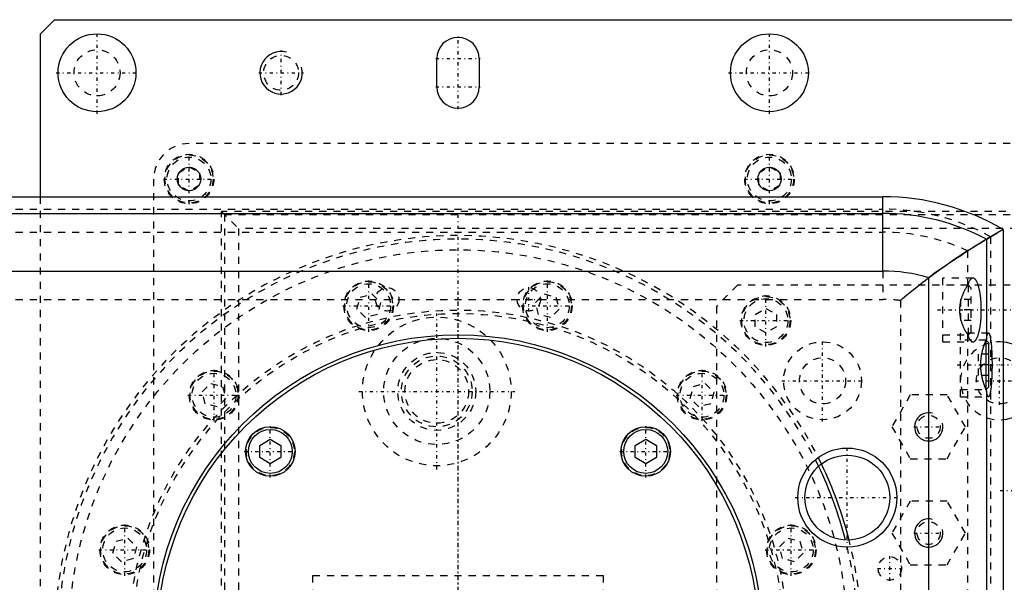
# Model space of a CAD drawing. Extents: x -400 to 147, y -88 to 88.
# Tile 5 of 6: x -62 to 77, y 8 to 88. Entities that reach past the tile are written whole.
import ezdxf

# ---------------------------------------------------------------- set-up
doc = ezdxf.new("R2010")
doc.units = 0
doc.linetypes.add('CENTER', pattern=[1.5, 0.45, -0.5, 0.05, -0.5])
doc.linetypes.add('DASHED', pattern=[2, 1, -1])
for name, color, linetype in [('AM_0', 7, 'CONTINUOUS'), ('AM_10', 7, 'CONTINUOUS'), ('AM_3', 7, 'DASHED'), ('AM_7', 7, 'CENTER')]:
    doc.layers.add(name, color=color, linetype=linetype)

msp = doc.modelspace()

# ---------------------------------------------------------------- linework, layer by layer
at = {"layer": 'AM_0', "color": 7, "linetype": 'CONTINUOUS'}
for p, q in [((-59, 85.5), (-57, 87.5)), ((-57, 87.5), (145, 87.5)), ((-59, 62.5), (-59, 85.5)), ((-3, 78), (-3, 82)), ((3, 82), (3, 78)), ((-228.5, 62.5), (60, 62.5)), ((60, 52), (60, 62.5)), ((-228.5, 60.15), (60, 60.15)), ((77, 57.87), (74.65, 56.49)), ((77, 57.87), (77, -57.87)), ((74.65, 56.49), (74.65, 42.35)), ((-228.5, 52), (60, 52)), ((66.5, -51.06), (66.5, 51.06)), ((75, 41.85), (74.6, 42.25)), ((74.6, 35.27), (74.6, 42.23)), ((75, 35.65), (75, 41.85)), ((74.6, 35.25), (75, 35.65)), ((74.65, 35.15), (74.65, -35.15)), ((-28.02, 27.38), (-26.52, 28.25)), ((-26.52, 28.25), (-25.02, 27.38)), ((25.02, 27.38), (26.52, 28.25)), ((26.52, 28.25), (28.02, 27.38)), ((-28.02, 25.65), (-28.02, 27.38)), ((-25.02, 27.38), (-25.02, 25.65)), ((25.02, 25.65), (25.02, 27.38)), ((28.02, 27.38), (28.02, 25.65)), ((-26.52, 24.78), (-28.02, 25.65)), ((-25.02, 25.65), (-26.52, 24.78)), ((26.52, 24.78), (25.02, 25.65)), ((28.02, 25.65), (26.52, 24.78))]:
    msp.add_line(p, q, dxfattribs=at)
for points in [[(74.65, 56.49, 0), (74.63, 56.48, 0), (74.6, 56.46, 0), (74.56, 56.43, 0), (74.54, 56.42, 0), (74.52, 56.41, 0), (74.48, 56.39, 0), (74.44, 56.36, 0), (74.4, 56.34, 0), (74.35, 56.31, 0), (74.31, 56.28, 0), (74.29, 56.27, 0), (74.26, 56.26, 0), (74.22, 56.23, 0), (74.17, 56.2, 0), (74.12, 56.17, 0), (74.07, 56.14, 0), (74.02, 56.11, 0), (73.99, 56.09, 0), (73.97, 56.08, 0), (73.91, 56.04, 0), (73.86, 56.01, 0), (73.83, 56, 0), (73.81, 55.98, 0), (73.75, 55.94, 0), (73.69, 55.91, 0), (73.66, 55.89, 0), (73.64, 55.87, 0), (73.58, 55.84, 0), (73.52, 55.8, 0), (73.3, 55.67, 0), (72.91, 55.42, 0), (72.49, 55.16, 0), (72.04, 54.88, 0), (71.57, 54.58, 0), (71.33, 54.42, 0), (71.09, 54.26, 0), (70.58, 53.93, 0), (70.06, 53.58, 0), (69.53, 53.22, 0), (68.99, 52.85, 0), (68.45, 52.47, 0), (68.17, 52.28, 0), (67.89, 52.08, 0), (67.34, 51.68, 0), (66.78, 51.27, 0), (66.5, 51.06, 0)], [(74.65, 42.35, 0), (74.66, 42.4, 0), (74.67, 42.49, 0), (74.69, 42.58, 0), (74.69, 42.62, 0), (74.7, 42.66, 0), (74.72, 42.74, 0), (74.73, 42.81, 0), (74.75, 42.88, 0), (74.77, 42.94, 0), (74.78, 42.99, 0), (74.79, 43.02, 0), (74.8, 43.04, 0), (74.82, 43.09, 0), (74.83, 43.13, 0), (74.85, 43.16, 0), (74.87, 43.19, 0), (74.89, 43.21, 0), (74.9, 43.22, 0), (74.9, 43.23, 0), (74.92, 43.24, 0), (74.94, 43.25, 0), (74.95, 43.25, 0)], [(74.95, 43.25, 0), (74.96, 43.25, 0), (74.97, 43.25, 0), (74.99, 43.24, 0), (74.99, 43.23, 0), (75, 43.23, 0), (75.01, 43.21, 0), (75.03, 43.19, 0), (75.04, 43.17, 0), (75.06, 43.14, 0), (75.07, 43.11, 0), (75.08, 43.1, 0), (75.09, 43.08, 0), (75.1, 43.04, 0), (75.11, 43, 0), (75.13, 42.96, 0), (75.14, 42.91, 0), (75.15, 42.86, 0), (75.16, 42.83, 0), (75.17, 42.8, 0), (75.18, 42.74, 0), (75.19, 42.68, 0), (75.2, 42.65, 0), (75.2, 42.61, 0), (75.22, 42.55, 0), (75.23, 42.47, 0), (75.24, 42.44, 0), (75.24, 42.4, 0), (75.25, 42.32, 0), (75.26, 42.24, 0), (75.28, 42.15, 0), (75.29, 42.07, 0), (75.3, 41.98, 0), (75.3, 41.93, 0), (75.31, 41.89, 0), (75.32, 41.79, 0), (75.33, 41.69, 0), (75.34, 41.59, 0), (75.35, 41.49, 0), (75.35, 41.38, 0), (75.36, 41.33, 0), (75.36, 41.28, 0), (75.37, 41.17, 0), (75.38, 41.06, 0), (75.38, 40.94, 0), (75.39, 40.83, 0), (75.4, 40.71, 0), (75.4, 40.65, 0), (75.4, 40.59, 0), (75.41, 40.47, 0), (75.42, 40.35, 0), (75.42, 40.23, 0), (75.43, 40.1, 0), (75.43, 39.98, 0), (75.43, 39.91, 0), (75.43, 39.85, 0), (75.44, 39.72, 0), (75.44, 39.6, 0), (75.44, 39.47, 0), (75.44, 39.34, 0), (75.45, 39.21, 0), (75.45, 39.14, 0), (75.45, 39.08, 0), (75.45, 38.95, 0), (75.45, 38.82, 0), (75.45, 38.75, 0), (75.45, 38.68, 0), (75.45, 38.55, 0), (75.45, 38.42, 0), (75.45, 38.36, 0), (75.45, 38.29, 0), (75.44, 38.16, 0), (75.44, 38.03, 0), (75.44, 37.9, 0), (75.44, 37.78, 0), (75.43, 37.65, 0), (75.43, 37.59, 0), (75.43, 37.52, 0), (75.43, 37.4, 0), (75.42, 37.27, 0), (75.42, 37.15, 0), (75.41, 37.03, 0), (75.4, 36.91, 0), (75.4, 36.85, 0), (75.4, 36.79, 0), (75.39, 36.67, 0), (75.38, 36.56, 0), (75.38, 36.44, 0), (75.37, 36.33, 0), (75.36, 36.22, 0), (75.36, 36.17, 0), (75.35, 36.12, 0), (75.35, 36.01, 0), (75.34, 35.91, 0), (75.33, 35.81, 0), (75.32, 35.71, 0), (75.31, 35.61, 0), (75.3, 35.57, 0), (75.3, 35.52, 0), (75.29, 35.43, 0), (75.28, 35.35, 0), (75.26, 35.26, 0), (75.25, 35.18, 0), (75.24, 35.1, 0), (75.24, 35.06, 0), (75.23, 35.03, 0), (75.22, 34.95, 0), (75.2, 34.89, 0), (75.2, 34.85, 0), (75.19, 34.82, 0), (75.18, 34.76, 0), (75.17, 34.7, 0), (75.16, 34.67, 0), (75.15, 34.64, 0), (75.14, 34.59, 0), (75.13, 34.54, 0), (75.11, 34.5, 0), (75.1, 34.46, 0), (75.09, 34.42, 0), (75.08, 34.4, 0), (75.07, 34.39, 0), (75.06, 34.36, 0), (75.04, 34.33, 0), (75.03, 34.31, 0), (75.01, 34.29, 0), (75, 34.27, 0), (74.99, 34.27, 0), (74.99, 34.26, 0), (74.97, 34.25, 0), (74.96, 34.25, 0), (74.95, 34.25, 0)], [(74.65, 35.15, 0), (74.64, 35.17, 0), (74.62, 35.22, 0), (74.6, 35.27, 0), (74.59, 35.29, 0), (74.58, 35.32, 0), (74.56, 35.37, 0), (74.54, 35.42, 0), (74.52, 35.47, 0), (74.5, 35.52, 0), (74.48, 35.57, 0), (74.47, 35.59, 0), (74.46, 35.62, 0), (74.44, 35.67, 0), (74.42, 35.73, 0), (74.4, 35.79, 0), (74.38, 35.84, 0), (74.36, 35.9, 0), (74.35, 35.93, 0), (74.34, 35.96, 0), (74.32, 36.02, 0), (74.3, 36.08, 0), (74.29, 36.11, 0), (74.28, 36.14, 0), (74.26, 36.21, 0), (74.24, 36.27, 0), (74.23, 36.3, 0), (74.22, 36.34, 0), (74.2, 36.4, 0), (74.18, 36.47, 0), (74.16, 36.54, 0), (74.14, 36.61, 0), (74.12, 36.67, 0), (74.12, 36.71, 0), (74.11, 36.74, 0), (74.09, 36.82, 0), (74.07, 36.89, 0), (74.06, 36.96, 0), (74.04, 37.03, 0), (74.03, 37.1, 0), (74.02, 37.14, 0), (74.01, 37.18, 0), (74, 37.25, 0), (73.98, 37.33, 0), (73.97, 37.4, 0), (73.96, 37.48, 0), (73.95, 37.56, 0), (73.94, 37.59, 0), (73.94, 37.63, 0), (73.93, 37.71, 0), (73.92, 37.79, 0), (73.91, 37.86, 0), (73.9, 37.94, 0), (73.89, 38.02, 0), (73.89, 38.06, 0), (73.88, 38.09, 0), (73.88, 38.17, 0), (73.87, 38.25, 0), (73.87, 38.33, 0), (73.87, 38.4, 0), (73.86, 38.48, 0), (73.86, 38.52, 0), (73.86, 38.56, 0), (73.86, 38.64, 0), (73.86, 38.71, 0), (73.86, 38.75, 0), (73.86, 38.79, 0), (73.86, 38.86, 0), (73.86, 38.94, 0), (73.86, 38.98, 0), (73.86, 39.02, 0), (73.87, 39.1, 0), (73.87, 39.17, 0), (73.87, 39.25, 0), (73.88, 39.33, 0), (73.88, 39.41, 0), (73.89, 39.44, 0), (73.89, 39.48, 0), (73.9, 39.56, 0), (73.91, 39.64, 0), (73.92, 39.71, 0), (73.93, 39.79, 0), (73.94, 39.87, 0), (73.94, 39.91, 0), (73.95, 39.94, 0), (73.96, 40.02, 0), (73.97, 40.1, 0), (73.98, 40.17, 0), (74, 40.25, 0), (74.01, 40.32, 0), (74.02, 40.36, 0), (74.03, 40.4, 0), (74.04, 40.47, 0), (74.06, 40.54, 0), (74.07, 40.61, 0), (74.09, 40.68, 0), (74.11, 40.76, 0), (74.12, 40.79, 0), (74.12, 40.83, 0), (74.14, 40.89, 0), (74.16, 40.96, 0), (74.18, 41.03, 0), (74.2, 41.1, 0), (74.22, 41.16, 0), (74.23, 41.2, 0), (74.24, 41.23, 0), (74.26, 41.29, 0), (74.28, 41.36, 0), (74.29, 41.39, 0), (74.3, 41.42, 0), (74.32, 41.48, 0), (74.34, 41.54, 0), (74.35, 41.57, 0), (74.36, 41.6, 0), (74.38, 41.66, 0), (74.4, 41.71, 0), (74.42, 41.77, 0), (74.44, 41.83, 0), (74.46, 41.88, 0), (74.47, 41.91, 0), (74.48, 41.93, 0), (74.5, 41.98, 0), (74.52, 42.03, 0), (74.54, 42.08, 0), (74.56, 42.13, 0), (74.58, 42.18, 0), (74.59, 42.21, 0), (74.6, 42.23, 0), (74.62, 42.28, 0), (74.64, 42.33, 0), (74.65, 42.35, 0)], [(74.95, 34.25, 0), (74.94, 34.25, 0), (74.92, 34.26, 0), (74.9, 34.27, 0), (74.9, 34.28, 0), (74.89, 34.29, 0), (74.87, 34.31, 0), (74.85, 34.34, 0), (74.83, 34.37, 0), (74.82, 34.41, 0), (74.8, 34.46, 0), (74.79, 34.48, 0), (74.78, 34.51, 0), (74.77, 34.56, 0), (74.75, 34.62, 0), (74.73, 34.69, 0), (74.72, 34.76, 0), (74.7, 34.84, 0), (74.69, 34.88, 0), (74.69, 34.92, 0), (74.67, 35.01, 0), (74.66, 35.1, 0), (74.65, 35.15, 0)]]:
    msp.add_polyline3d(points, dxfattribs=at)
for centre, radius in [((-51, 80), 5.5), ((44, 80), 5.5), ((-38, 65), 1.65), ((44, 65), 1.65), ((0, 0), 43), ((0, 0), 42.5), ((-26.52, 26.52), 3.5), ((-26.52, 26.52), 3.1), ((26.52, 26.52), 3.5), ((26.52, 26.52), 3.1), ((55, 20), 7), ((55, 20), 6)]:
    msp.add_circle(centre, radius, dxfattribs=at)
for centre, radius, start, end in [((0, 82), 3, 0, 180), ((0, 78), 3, 180, 0), ((60, 29), 33.5, 59.505, 90), ((60, 29), 31.15, 61.9459, 90), ((60, 29), 23, 73.584, 90), ((76.5, 36.5), 5.5, 275.2159, 84.7841), ((0, 0), 56.5, 14.3527, 25.6135), ((0, 0), 57, 14.2236, 25.7426)]:
    msp.add_arc(centre, radius, start, end, dxfattribs=at)
at = {"layer": 'AM_10', "color": 7, "linetype": 'CONTINUOUS'}
for centre, radius in [((-25, 80), 3), ((66.5, 30), 2), ((66.5, 15), 2)]:
    msp.add_arc(centre, radius, 75, 15, dxfattribs=at)
at = {"layer": 'AM_3', "color": 6, "linetype": 'DASHED'}
for p, q in [((126, 70), (-38, 70)), ((-39.5, 65.87), (-38, 66.73)), ((-39.5, 64.13), (-39.5, 65.87)), ((-38, 66.73), (-36.5, 65.87)), ((-36.5, 65.87), (-36.5, 64.13)), ((42.5, 65.87), (44, 66.73)), ((42.5, 64.13), (42.5, 65.87)), ((44, 66.73), (45.5, 65.87)), ((45.5, 65.87), (45.5, 64.13)), ((-43, 65), (-43, -65)), ((-38, 63.27), (-39.5, 64.13)), ((-36.5, 64.13), (-38, 63.27)), ((44, 63.27), (42.5, 64.13)), ((45.5, 64.13), (44, 63.27)), ((-59, -62.5), (-59, 62.5)), ((-228.5, 60.75), (60, 60.75)), ((-33.4, 60.4), (-31, 58)), ((121.4, 60.4), (-33.4, 60.4)), ((-33.4, -60.4), (-33.4, 60.4)), ((-33, 60), (-33, -60)), ((-33, 60), (121, 60)), ((-228.5, 57.5), (60, 57.5)), ((119, 58), (-31, 58)), ((-31, 58), (-31, -58)), ((75.25, 56.85), (77, 57.87)), ((75.25, 56.85), (75.25, -56.85)), ((72, 54.85), (72, 49.98)), ((60, 52), (60, 48)), ((72.75, 51), (68.5, 51)), ((68.5, 42), (68.5, 51)), ((-13.84, 48.31), (-12.17, 48.76)), ((-12.17, 48.76), (-10.94, 47.54)), ((10.94, 47.54), (12.17, 48.76)), ((12.17, 48.76), (13.84, 48.31)), ((39.5, 50), (36.5, 47)), ((122, 50), (39.5, 50)), ((72.1, 50), (68.5, 50)), ((72.01, 50), (72, 49.98)), ((72.5, 49.6), (72.1, 50)), ((72.1, 43), (72.1, 50)), ((72.5, 43.4), (72.5, 49.6)), ((-228.5, 48), (60, 48)), ((-14.29, 46.64), (-13.84, 48.31)), ((-10.94, 47.54), (-11.39, 45.86)), ((11.39, 45.86), (10.94, 47.54)), ((13.84, 48.31), (14.29, 46.64)), ((62.5, 47.83), (62.5, 2)), ((71, 48), (71, 45)), ((72.5, 48), (71, 48)), ((-13.07, 45.42), (-14.29, 46.64)), ((14.29, 46.64), (13.07, 45.42)), ((36.5, 47), (36.5, -47)), ((42, 45.87), (43.5, 46.73)), ((43.5, 46.73), (45, 45.87)), ((72.5, 46.5), (71, 46.5)), ((-11.39, 45.86), (-13.07, 45.42)), ((13.07, 45.42), (11.39, 45.86)), ((42, 44.13), (42, 45.87)), ((45, 45.87), (45, 44.13)), ((72.5, 45), (71, 45)), ((43.5, 43.27), (42, 44.13)), ((45, 44.13), (43.5, 43.27)), ((74.95, 43.25), (71, 43.25)), ((71, 34.25), (71, 43.25)), ((72.1, 43), (72.5, 43.4)), ((68.5, 43), (72.1, 43)), ((68.5, 42), (72.75, 42)), ((74.6, 42.25), (71, 42.25)), ((72, 43.02), (72, -43.02)), ((72, 43.02), (72.01, 43)), ((74.6, 42.25), (74.6, 42.25)), ((74.6, 42.23), (74.6, 42.25)), ((73.5, 40.25), (73.5, 37.25)), ((75, 40.25), (73.5, 40.25)), ((75, 38.75), (73.5, 38.75)), ((75, 37.25), (73.5, 37.25)), ((-36.14, 34.92), (-34.92, 36.14)), ((-35.7, 33.25), (-36.14, 34.92)), ((-34.92, 36.14), (-33.25, 35.7)), ((-33.25, 35.7), (-32.8, 34.02)), ((32.8, 34.02), (33.25, 35.7)), ((33.25, 35.7), (34.92, 36.14)), ((34.92, 36.14), (36.14, 34.92)), ((36.14, 34.92), (35.7, 33.25)), ((71, 35.25), (74.6, 35.25)), ((74.6, 35.25), (74.6, 35.27)), ((74.6, 35.25), (74.6, 35.25)), ((-32.8, 34.02), (-34.02, 32.8)), ((34.02, 32.8), (32.8, 34.02)), ((63.9, 34.5), (61.3, 30)), ((69.1, 34.5), (63.9, 34.5)), ((71.7, 30), (69.1, 34.5)), ((71, 34.25), (74.95, 34.25)), ((-34.02, 32.8), (-35.7, 33.25)), ((35.7, 33.25), (34.02, 32.8)), ((61.3, 30), (63.9, 25.5)), ((69.1, 25.5), (71.7, 30)), ((63.9, 25.5), (69.1, 25.5)), ((63.9, 19.5), (61.3, 15)), ((69.1, 19.5), (63.9, 19.5)), ((71.7, 15), (69.1, 19.5)), ((-48.31, 13.84), (-46.64, 14.29)), ((-46.64, 14.29), (-45.42, 13.07)), ((45.42, 13.07), (46.64, 14.29)), ((46.64, 14.29), (48.31, 13.84)), ((61.3, 15), (63.9, 10.5)), ((69.1, 10.5), (71.7, 15)), ((-48.76, 12.17), (-48.31, 13.84)), ((-45.42, 13.07), (-45.86, 11.39)), ((45.86, 11.39), (45.42, 13.07)), ((48.31, 13.84), (48.76, 12.17)), ((-47.54, 10.94), (-48.76, 12.17)), ((-45.86, 11.39), (-47.54, 10.94)), ((47.54, 10.94), (45.86, 11.39)), ((48.76, 12.17), (47.54, 10.94)), ((63.9, 10.5), (69.1, 10.5)), ((-20.5, 9), (20.5, 9)), ((-20.5, -50), (-20.5, 9)), ((20.5, 9), (20.5, -50))]:
    msp.add_line(p, q, dxfattribs=at)
for points in [[(72, 54.85, 0), (72.52, 55.18, 0), (73.59, 55.85, 0), (74.69, 56.51, 0), (75.25, 56.85, 0)], [(62.5, 47.83, 0), (62.81, 48.11, 0), (63.43, 48.64, 0), (64.05, 49.15, 0), (64.35, 49.39, 0), (64.66, 49.64, 0), (65.26, 50.11, 0), (65.85, 50.57, 0), (66.43, 51.01, 0), (66.99, 51.43, 0), (67.55, 51.83, 0), (67.82, 52.03, 0), (68.09, 52.22, 0), (68.62, 52.59, 0), (69.13, 52.95, 0), (69.63, 53.29, 0), (70.12, 53.62, 0), (70.58, 53.93, 0), (70.8, 54.07, 0), (71.02, 54.22, 0), (71.43, 54.49, 0), (71.82, 54.73, 0), (72, 54.85, 0)], [(72.75, 51, 0), (72.73, 51, 0), (72.68, 50.99, 0), (72.64, 50.98, 0), (72.62, 50.97, 0), (72.59, 50.96, 0), (72.55, 50.94, 0), (72.51, 50.9, 0), (72.46, 50.87, 0), (72.42, 50.82, 0), (72.38, 50.77, 0), (72.36, 50.74, 0), (72.33, 50.71, 0), (72.29, 50.65, 0), (72.25, 50.58, 0), (72.21, 50.51, 0), (72.17, 50.43, 0), (72.13, 50.34, 0), (72.11, 50.3, 0), (72.1, 50.25, 0), (72.06, 50.16, 0), (72.02, 50.05, 0), (72.01, 50, 0)], [(72.75, 42, 0), (72.77, 42, 0), (72.8, 42, 0), (72.84, 42.01, 0), (72.85, 42.02, 0), (72.87, 42.02, 0), (72.9, 42.04, 0), (72.94, 42.06, 0), (72.97, 42.08, 0), (73.01, 42.11, 0), (73.04, 42.14, 0), (73.06, 42.15, 0), (73.07, 42.17, 0), (73.11, 42.21, 0), (73.14, 42.25, 0), (73.17, 42.29, 0), (73.2, 42.34, 0), (73.23, 42.39, 0), (73.25, 42.42, 0), (73.27, 42.45, 0), (73.3, 42.51, 0), (73.33, 42.57, 0), (73.34, 42.6, 0), (73.36, 42.64, 0), (73.39, 42.7, 0), (73.42, 42.78, 0), (73.43, 42.81, 0), (73.44, 42.85, 0), (73.47, 42.93, 0), (73.5, 43.01, 0), (73.52, 43.1, 0), (73.55, 43.18, 0), (73.58, 43.27, 0), (73.59, 43.32, 0), (73.6, 43.36, 0), (73.62, 43.46, 0), (73.65, 43.56, 0), (73.67, 43.66, 0), (73.69, 43.76, 0), (73.71, 43.87, 0), (73.72, 43.92, 0), (73.73, 43.97, 0), (73.75, 44.08, 0), (73.77, 44.19, 0), (73.78, 44.31, 0), (73.8, 44.42, 0), (73.82, 44.54, 0), (73.82, 44.6, 0), (73.83, 44.66, 0), (73.84, 44.78, 0), (73.86, 44.9, 0), (73.87, 45.02, 0), (73.88, 45.15, 0), (73.89, 45.27, 0), (73.89, 45.34, 0), (73.9, 45.4, 0), (73.91, 45.53, 0), (73.91, 45.65, 0), (73.92, 45.78, 0), (73.92, 45.91, 0), (73.93, 46.04, 0), (73.93, 46.11, 0), (73.93, 46.17, 0), (73.93, 46.3, 0), (73.93, 46.43, 0), (73.93, 46.5, 0), (73.93, 46.57, 0), (73.93, 46.7, 0), (73.93, 46.83, 0), (73.93, 46.89, 0), (73.93, 46.96, 0), (73.92, 47.09, 0), (73.92, 47.22, 0), (73.91, 47.35, 0), (73.91, 47.47, 0), (73.9, 47.6, 0), (73.89, 47.66, 0), (73.89, 47.73, 0), (73.88, 47.85, 0), (73.87, 47.98, 0), (73.86, 48.1, 0), (73.84, 48.22, 0), (73.83, 48.34, 0), (73.82, 48.4, 0), (73.82, 48.46, 0), (73.8, 48.58, 0), (73.78, 48.69, 0), (73.77, 48.81, 0), (73.75, 48.92, 0), (73.73, 49.03, 0), (73.72, 49.08, 0), (73.71, 49.13, 0), (73.69, 49.24, 0), (73.67, 49.34, 0), (73.65, 49.44, 0), (73.62, 49.54, 0), (73.6, 49.64, 0), (73.59, 49.68, 0), (73.58, 49.73, 0), (73.55, 49.82, 0), (73.52, 49.9, 0), (73.5, 49.99, 0), (73.47, 50.07, 0), (73.44, 50.15, 0), (73.43, 50.19, 0), (73.42, 50.22, 0), (73.39, 50.3, 0), (73.36, 50.36, 0), (73.34, 50.4, 0), (73.33, 50.43, 0), (73.3, 50.49, 0), (73.27, 50.55, 0), (73.25, 50.58, 0), (73.23, 50.61, 0), (73.2, 50.66, 0), (73.17, 50.71, 0), (73.14, 50.75, 0), (73.11, 50.79, 0), (73.07, 50.83, 0), (73.06, 50.85, 0), (73.04, 50.86, 0), (73.01, 50.89, 0), (72.97, 50.92, 0), (72.94, 50.94, 0), (72.9, 50.96, 0), (72.87, 50.98, 0), (72.85, 50.98, 0), (72.84, 50.99, 0), (72.8, 51, 0), (72.77, 51, 0), (72.75, 51, 0)], [(72, 49.98, 0), (71.97, 49.94, 0), (71.91, 49.85, 0), (71.85, 49.76, 0), (71.82, 49.71, 0), (71.79, 49.67, 0), (71.73, 49.57, 0), (71.68, 49.47, 0), (71.62, 49.38, 0), (71.57, 49.27, 0), (71.51, 49.17, 0), (71.48, 49.11, 0), (71.46, 49.06, 0), (71.41, 48.95, 0), (71.35, 48.83, 0), (71.3, 48.71, 0), (71.25, 48.59, 0), (71.21, 48.46, 0), (71.18, 48.4, 0), (71.16, 48.33, 0), (71.12, 48.2, 0), (71.08, 48.07, 0), (71.06, 48, 0)], [(71, 47.76, 0), (70.98, 47.69, 0), (70.96, 47.56, 0), (70.93, 47.42, 0), (70.92, 47.34, 0), (70.91, 47.27, 0), (70.89, 47.13, 0), (70.88, 46.99, 0), (70.87, 46.85, 0), (70.86, 46.71, 0), (70.85, 46.57, 0), (70.85, 46.5, 0), (70.85, 46.43, 0), (70.86, 46.29, 0), (70.87, 46.15, 0), (70.88, 46.01, 0), (70.89, 45.87, 0), (70.91, 45.73, 0), (70.92, 45.66, 0), (70.93, 45.58, 0), (70.96, 45.44, 0), (70.98, 45.31, 0), (71, 45.24, 0)], [(71.06, 48, 0), (71.05, 47.96, 0), (71.03, 47.88, 0), (71.01, 47.8, 0), (71, 47.76, 0)], [(71, 45.24, 0), (71.01, 45.2, 0), (71.03, 45.12, 0), (71.05, 45.04, 0), (71.06, 45, 0)], [(71.06, 45, 0), (71.08, 44.94, 0), (71.11, 44.83, 0), (71.15, 44.71, 0), (71.16, 44.66, 0), (71.18, 44.6, 0), (71.22, 44.49, 0), (71.26, 44.39, 0), (71.31, 44.28, 0), (71.35, 44.18, 0), (71.39, 44.08, 0), (71.42, 44.03, 0), (71.44, 43.98, 0), (71.48, 43.89, 0), (71.53, 43.8, 0), (71.58, 43.71, 0), (71.62, 43.62, 0), (71.67, 43.54, 0), (71.69, 43.49, 0), (71.72, 43.45, 0), (71.77, 43.37, 0), (71.82, 43.29, 0), (71.84, 43.25, 0)], [(71.84, 43.25, 0), (71.87, 43.21, 0), (71.92, 43.13, 0), (71.97, 43.05, 0), (72, 43.02, 0)], [(72.01, 43, 0), (72.01, 42.97, 0), (72.03, 42.92, 0), (72.05, 42.87, 0), (72.06, 42.84, 0), (72.07, 42.82, 0), (72.09, 42.77, 0), (72.11, 42.72, 0), (72.13, 42.67, 0), (72.15, 42.63, 0), (72.17, 42.59, 0), (72.18, 42.56, 0), (72.19, 42.54, 0), (72.21, 42.5, 0), (72.23, 42.46, 0), (72.25, 42.43, 0), (72.27, 42.39, 0), (72.29, 42.36, 0), (72.3, 42.34, 0), (72.31, 42.32, 0), (72.33, 42.29, 0), (72.35, 42.26, 0), (72.36, 42.25, 0)], [(72.36, 42.25, 0), (72.37, 42.23, 0), (72.39, 42.21, 0), (72.42, 42.18, 0), (72.43, 42.17, 0), (72.44, 42.16, 0), (72.46, 42.14, 0), (72.48, 42.12, 0), (72.5, 42.1, 0), (72.52, 42.08, 0), (72.54, 42.07, 0), (72.55, 42.06, 0), (72.56, 42.06, 0), (72.59, 42.04, 0), (72.61, 42.03, 0), (72.63, 42.02, 0), (72.65, 42.02, 0), (72.67, 42.01, 0), (72.68, 42.01, 0), (72.7, 42, 0), (72.72, 42, 0), (72.74, 42, 0), (72.75, 42, 0)]]:
    msp.add_polyline3d(points, dxfattribs=at)
for centre, radius in [((-51, 80), 3.25), ((-25, 80), 2.46), ((44, 80), 3.25), ((-38, 65), 3.5), ((-38, 65), 3.4), ((44, 65), 3.5), ((44, 65), 3.4), ((-38, 65), 3.1), ((44, 65), 3.1), ((0, 0), 55), ((-12.62, 47.09), 3.5), ((-12.62, 47.09), 3.4), ((-12.62, 47.09), 3.1), ((12.62, 47.09), 3.5), ((12.62, 47.09), 3.4), ((12.62, 47.09), 3.1), ((-10, 48), 1.65), ((10, 48), 1.65), ((43.5, 45), 3.5), ((43.5, 45), 3.4), ((43.5, 45), 3.1), ((0, 0), 46.5), ((0, 0), 46), ((0, 0), 46), ((-3, 35), 10.5), ((-3, 35), 7.5), ((51.5, 36.5), 5.5), ((-3, 35), 5.5), ((-3, 35), 5), ((-3, 35), 4.5), ((51.5, 36.5), 3.25), ((76.5, 36.5), 3.25), ((-34.47, 34.47), 3.5), ((-34.47, 34.47), 3.4), ((-34.47, 34.47), 3.1), ((34.47, 34.47), 3.5), ((34.47, 34.47), 3.4), ((34.47, 34.47), 3.1), ((66.5, 30), 1.62), ((-26.52, 26.52), 3.4), ((26.52, 26.52), 3.4), ((-47.09, 12.62), 3.5), ((-47.09, 12.62), 3.4), ((-47.09, 12.62), 3.1), ((47.09, 12.62), 3.5), ((47.09, 12.62), 3.4), ((47.09, 12.62), 3.1), ((66.5, 15), 1.62), ((61, 10), 1.65)]:
    msp.add_circle(centre, radius, dxfattribs=at)
for centre, radius, start, end in [((-38, 65), 5, 90, 180), ((60, 29), 31.75, 61.294, 90), ((60, 29), 28.5, 65.0989, 90), ((0, 0), 57, 25.7426, 14.2236), ((0, 0), 56.5, 25.6135, 14.3527), ((60, 29), 19, 82.4392, 90), ((76.5, 36.5), 5.5, 84.7841, 275.2159)]:
    msp.add_arc(centre, radius, start, end, dxfattribs=at)
at = {"layer": 'AM_7', "color": 4, "linetype": 'CENTER'}
for p, q in [((-51, 74.22), (-51, 85.78)), ((0, 74.85), (0, 85.15)), ((44, 74.22), (44, 85.78)), ((-25, 76.85), (-25, 83.15)), ((-3.15, 82), (3.15, 82)), ((-56.77, 80), (-45.23, 80)), ((-28.15, 80), (-21.85, 80)), ((38.23, 80), (49.77, 80)), ((-3.15, 78), (3.15, 78)), ((-38, 61.43), (-38, 68.57)), ((44, 61.43), (44, 68.57)), ((-41.57, 65), (-34.43, 65)), ((40.43, 65), (47.57, 65)), ((0, -59.85), (0, 59.85)), ((-12.62, 43.41), (-12.62, 50.76)), ((12.62, 43.41), (12.62, 50.76)), ((0, -48.83), (0, 48.83)), ((10, 46.27), (10, 49.73)), ((8.27, 48), (11.73, 48)), ((43.5, 41.33), (43.5, 48.67)), ((-16.29, 47.09), (-8.94, 47.09)), ((-3, 23.98), (-3, 46.02)), ((8.94, 47.09), (16.29, 47.09)), ((67.75, 46.5), (84.25, 46.5)), ((39.83, 45), (47.17, 45)), ((51.5, 30.73), (51.5, 42.27)), ((76.5, 33.09), (76.5, 39.91)), ((-34.47, 30.8), (-34.47, 38.15)), ((34.47, 30.8), (34.47, 38.15)), ((70.5, 38.75), (81.5, 38.75)), ((45.73, 36.5), (57.27, 36.5)), ((73.09, 36.5), (79.91, 36.5)), ((-14.02, 35), (8.02, 35)), ((-38.15, 34.47), (-30.8, 34.47)), ((30.8, 34.47), (38.15, 34.47)), ((66.5, 27.9), (66.5, 32.1)), ((-26.52, 22.84), (-26.52, 30.19)), ((26.52, 22.84), (26.52, 30.19)), ((64.4, 30), (68.6, 30)), ((-30.19, 26.52), (-22.84, 26.52)), ((22.84, 26.52), (30.19, 26.52)), ((55, 12.65), (55, 27.35)), ((76.6, 21), (114.4, 21)), ((47.65, 20), (62.35, 20)), ((66.5, 12.9), (66.5, 17.1)), ((-47.09, 8.94), (-47.09, 16.29)), ((47.09, 8.94), (47.09, 16.29)), ((64.4, 15), (68.6, 15)), ((-50.76, 12.62), (-43.41, 12.62)), ((43.41, 12.62), (50.76, 12.62)), ((61, 8.27), (61, 11.73)), ((59.27, 10), (62.73, 10))]:
    msp.add_line(p, q, dxfattribs=at)

doc.saveas('drawing.dxf')
